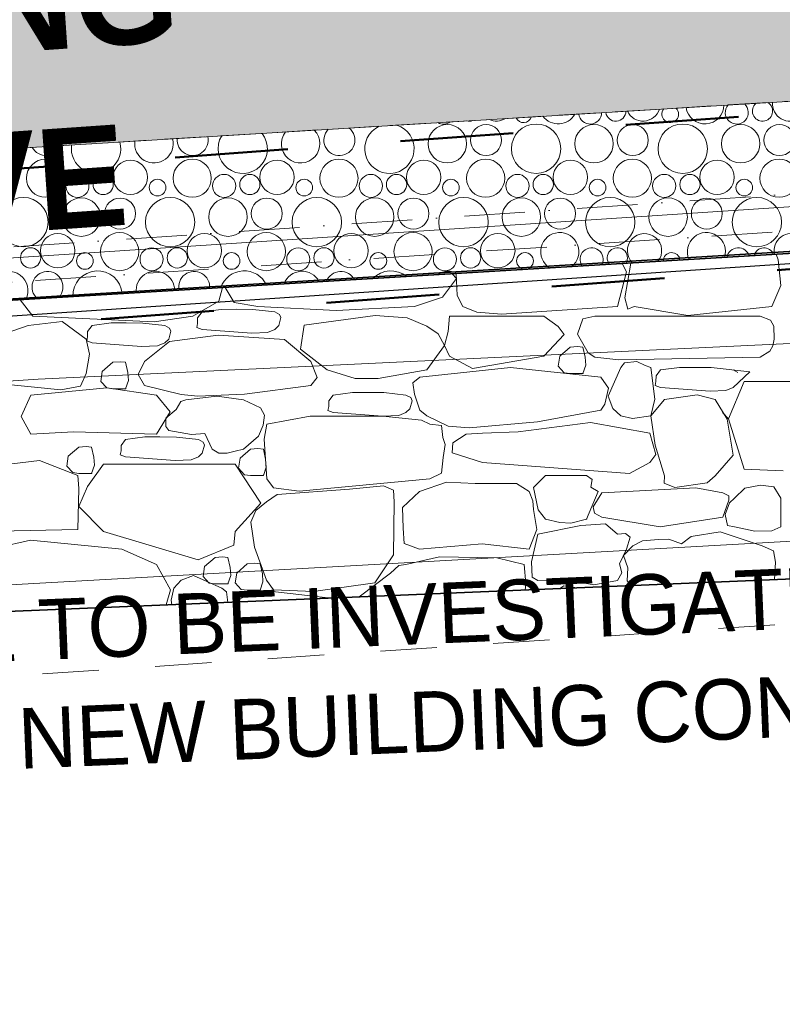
# Model space of a CAD drawing. Header units: millimetres. Extents: x -738537 to 1850049, y -250217 to 604013.
# Tile 21 of 204: x -624786 to -622895, y 79352 to 81793. Entities that reach past the tile are written whole.
import ezdxf

# ---------------------------------------------------------------- set-up
doc = ezdxf.new("R2010")
doc.units = ezdxf.units.MM
doc.header["$MEASUREMENT"] = 0
doc.set_wipeout_variables(frame=1)
for name, pattern in [('Dashed', [280, 140, -140]), ('Dot & Dashed', [280, 150, -60, 0, -70]), ('Hidden Line', [140, 100, -40]), ('Wipeout_Contour', [1000, 0, -1000])]:
    doc.linetypes.add(name, pattern=pattern)
for name, color, linetype, lineweight in [('0_Pen_No__161', 1, 'Continuous', 5), ('0_Pen_No__170', 9, 'Continuous', 0), ('A_BEAMS_Pen_No__69', 255, 'Continuous', 20), ('A_BEAMS_Pen_No__90', 255, 'Continuous', 20), ('A_SURVEY_Pen_No__6', 7, 'Continuous', 5), ('A_WALL LOAD_Pen_No__1', 214, 'Continuous', 35), ('A_WALL LOAD_Pen_No__3', 30, 'Continuous', 15), ('BUILDING_Pen_No__2', 1, 'Continuous', 25), ('C-GRID _Pen_No__5', 4, 'Continuous', 5), ('C_TEXT GA_Pen_No__161', 1, 'Continuous', 5), ('MARKETING_Pen_No__1', 214, 'Continuous', 35)]:
    doc.layers.add(name, color=color, linetype=linetype, lineweight=lineweight)
for name, color, linetype, lineweight, true_color in [('0_Pen_No__171', 7, 'Continuous', 0, 0xdadada), ('0_Pen_No__28', 7, 'Continuous', 50, 0xff9390), ('MARKETING_Pen_No__7', 7, 'Continuous', 5, 0x9f07ff), ('ROAD_Pen_No__7', 7, 'Continuous', 5, 0x9f07ff)]:
    doc.layers.add(name, color=color, linetype=linetype, lineweight=lineweight, true_color=true_color)
doc.layers.add('A_BEAMS', color=7, linetype='Continuous')
doc.layers.add('MARKETING', color=7, linetype='Continuous')
doc.styles.add('GENERATED_STYLE_1', font='GOTHIC.TTF')
doc.styles.add('GENERATED_STYLE_3', font='GOTHICB.TTF')

# ---------------------------------------------------------------- blocks, each defined once
blk = doc.blocks.new('*X3')
at = {"layer": '0_Pen_No__170', "color": 9, "linetype": 'Continuous', "lineweight": 0}
for centre, radius in [((-623725.7, 81485.5), 47.7), ((-623629.6, 81494.4), 38.4), ((-623505.5, 81473.1), 61.2), ((-623362, 81485.5), 47.7), ((-623265.9, 81494.4), 38.4), ((-623141.8, 81473.1), 61.2), ((-622998.2, 81485.5), 47.7), ((-622902.2, 81494.4), 38.4), ((-624721.8, 81400), 47.3), ((-624358.1, 81400), 47.3), ((-623994.4, 81400), 47.3), ((-623630.6, 81400), 47.3), ((-623266.9, 81400), 47.3), ((-622903.2, 81400), 47.3), ((-624511.5, 81402.2), 42.6), ((-624147.8, 81402.2), 42.6), ((-623784.1, 81402.2), 42.6), ((-623420.4, 81402.2), 42.6), ((-623056.7, 81402.2), 42.6), ((-624642.7, 81380.9), 28.6), ((-624578.9, 81384.4), 25.1), ((-624279, 81380.9), 28.6), ((-624215.2, 81384.4), 25.1), ((-623915.3, 81380.9), 28.6), ((-623851.5, 81384.4), 25.1), ((-623551.6, 81380.9), 28.6), ((-623487.8, 81384.4), 25.1), ((-623187.9, 81380.9), 28.6), ((-623124.1, 81384.4), 25.1), ((-624444.2, 81376.7), 20.7), ((-624080.5, 81376.7), 20.7), ((-623716.7, 81376.7), 20.7), ((-623353, 81376.7), 20.7), ((-622989.3, 81376.7), 20.7), ((-624776.6, 81291.1), 61.2), ((-624633.1, 81303.6), 47.7), ((-624537, 81312.4), 38.4), ((-624412.9, 81291.1), 61.2), ((-624269.4, 81303.6), 47.7), ((-624173.3, 81312.4), 38.4), ((-624049.2, 81291.1), 61.2), ((-623905.7, 81303.6), 47.7), ((-623809.6, 81312.4), 38.4), ((-623685.5, 81291.1), 61.2), ((-623542, 81303.6), 47.7), ((-623445.9, 81312.4), 38.4), ((-623321.8, 81291.1), 61.2), ((-623178.2, 81303.6), 47.7), ((-623082.2, 81312.4), 38.4), ((-622958.1, 81291.1), 61.2), ((-624691.5, 81220.2), 42.6), ((-624538.1, 81218), 47.3), ((-624327.8, 81220.2), 42.6), ((-624174.4, 81218), 47.3), ((-623964.1, 81220.2), 42.6), ((-623810.6, 81218), 47.3), ((-623600.4, 81220.2), 42.6), ((-624758.9, 81202.4), 25.1), ((-624459, 81198.9), 28.6), ((-624395.2, 81202.4), 25.1), ((-624095.3, 81198.9), 28.6), ((-624031.5, 81202.4), 25.1), ((-623731.6, 81198.9), 28.6), ((-623667.8, 81202.4), 25.1), ((-624624.2, 81194.8), 20.7), ((-624260.5, 81194.8), 20.7), ((-623896.7, 81194.8), 20.7), ((-623533, 81194.8), 20.7)]:
    blk.add_circle(centre, radius, dxfattribs=at)
for centre, radius, start, end in [((-622876.7, 81584.2), 42.6, 174.3935, 12.5773), ((-623240.4, 81584.2), 42.6, 204.6849, 342.2859), ((-623173, 81558.7), 20.7, 140.5554, 46.4154), ((-623086.9, 81582), 47.3, 188.2057, 358.7651), ((-623007.9, 81562.9), 28.6, 139.1362, 47.8345), ((-622944.1, 81566.4), 25.1, 129.3296, 57.6412), ((-623604.1, 81584.2), 42.6, 245.279, 301.6918), ((-623536.7, 81558.7), 20.7, 206.3339, 340.6369), ((-623450.6, 81582), 47.3, 216.8298, 330.1409), ((-623371.6, 81562.9), 28.6, 187.7524, 359.2184), ((-623307.8, 81566.4), 25.1, 187.5705, 359.4003), ((-623993.3, 81494.4), 38.4, 135.5498, 51.421), ((-623869.2, 81473.1), 61.2, 114.1982, 72.7725), ((-623735.3, 81562.9), 28.6, 241.4627, 305.5081), ((-623671.5, 81566.4), 25.1, 255.8658, 291.105), ((-624453.1, 81485.5), 47.7, 172.2107, 14.7601), ((-624357, 81494.4), 38.4, 173.9353, 13.0355), ((-624232.9, 81473.1), 61.2, 148.4456, 38.5252), ((-624089.4, 81485.5), 47.7, 142.2615, 44.7093), ((-624816.8, 81485.5), 47.7, 199.0293, 347.9415), ((-624720.7, 81494.4), 38.4, 207.7263, 339.2445), ((-624596.6, 81473.1), 61.2, 171.1916, 15.7792), ((-623446.9, 81218), 47.3, 308.3057, 238.5755), ((-623236.7, 81220.2), 42.6, 321.6367, 225.2445), ((-623083.2, 81218), 47.3, 342.3944, 204.4868), ((-622873, 81220.2), 42.6, 354.6039, 192.2773), ((-623367.9, 81198.9), 28.6, 331.7921, 215.089), ((-623304.1, 81202.4), 25.1, 327.5207, 219.3605), ((-623004.2, 81198.9), 28.6, 17.2562, 169.625), ((-622940.4, 81202.4), 25.1, 19.9322, 166.9489), ((-623169.3, 81194.8), 20.7, 6.3641, 180.5171), ((-624813.1, 81121.6), 47.7, 332.5028, 214.3783), ((-624717, 81130.4), 38.4, 317.4956, 229.3856), ((-624592.9, 81109.1), 61.2, 4.4896, 182.3916), ((-624449.4, 81121.6), 47.7, 0.1978, 186.6833), ((-624353.3, 81130.4), 38.4, 354.8374, 192.0438), ((-624229.2, 81109.1), 61.2, 25.4581, 161.4231), ((-624085.7, 81121.6), 47.7, 27.0796, 159.8015), ((-623989.6, 81130.4), 38.4, 28.2432, 158.638), ((-623865.5, 81109.1), 61.2, 50.4506, 136.4306), ((-623722, 81121.6), 47.7, 62.5907, 124.2905), ((-623625.9, 81130.4), 38.4, 84.7715, 102.1097)]:
    blk.add_arc(centre, radius, start, end, dxfattribs=at)
blk = doc.blocks.new('Fill_2', base_point=(0, 0))
at = {"color": 254, "linetype": 'Wipeout_Contour', "lineweight": 0, "ltscale": 14005644.7295551}
blk.add_wipeout([(-629509.8, 81186.9), (-636562.3, 79781.8), (-636489.6, 79417.3), (-629462, 80817.5), (-620502.8, 81356.1), (-620540.5, 82043.7), (-601136.6, 81925.1), (-601127.3, 81469.6), (-590151.9, 81021), (-590021.9, 81719.9), (-589769.8, 81683.3), (-588537.1, 88325.9), (-581323.3, 84127), (-581890.9, 80218.2), (-581481.7, 80187.1), (-580849.5, 84486.2), (-589699.4, 89557.9), (-590288.4, 81899.2), (-594388.9, 82642), (-600414.3, 82313.5), (-600427.4, 82955.9), (-621103.7, 82547.9), (-621076.1, 81700.6)], dxfattribs=at)
at = {"layer": '0_Pen_No__170', "color": 255, "linetype": 'Continuous', "lineweight": 0, "flags": 128}
blk.add_lwpolyline([(-629509.8, 81186.9), (-636562.3, 79781.8), (-636489.6, 79417.3), (-629462, 80817.5), (-620502.8, 81356.1), (-620540.5, 82043.7), (-601136.6, 81925.1), (-601127.3, 81469.6), (-590151.9, 81021), (-590021.9, 81719.9), (-589769.8, 81683.3), (-588537.1, 88325.9), (-581323.3, 84127), (-581890.9, 80218.2), (-581481.7, 80187.1), (-580849.5, 84486.2), (-589699.4, 89557.9), (-590288.4, 81899.2), (-594388.9, 82642), (-600414.3, 82313.5), (-600427.4, 82955.9), (-621103.7, 82547.9), (-621076.1, 81700.6)], close=True, dxfattribs=at)
at = {"layer": '0_Pen_No__170', "color": 9, "linetype": 'Continuous', "lineweight": 0}
blk.add_blockref('*X3', (0, 0), dxfattribs=at)
blk = doc.blocks.new('IPE Beam 20[2]', base_point=(-619855.8, 81466.6))
at = {"layer": 'A_BEAMS_Pen_No__69', "color": 255, "linetype": 'Dot & Dashed', "lineweight": 20}
blk.add_line((-619845.4, 81467.3), (-633052.7, 80602.7), dxfattribs=at)
at = {"layer": 'A_BEAMS_Pen_No__90', "color": 255, "linetype": 'Continuous', "lineweight": 20}
for p, q in [((-619859.9, 81526.5), (-633046.1, 80663.3)), ((-619852, 81406.7), (-633038.3, 80543.5))]:
    blk.add_line(p, q, dxfattribs=at)
blk = doc.blocks.new('*X280')
at = {"layer": 'MARKETING_Pen_No__7', "color": 190, "linetype": 'Continuous', "lineweight": 5, "true_color": 0x9f07ff}
for p, q in [((-622905.2, 81197.6), (-622910.5, 81211.4)), ((-623281.3, 81167.8), (-623291.9, 81188.4)), ((-623270.4, 81189.7), (-623285.1, 81103.2)), ((-622899.1, 81134.2), (-622905.2, 81197.6)), ((-623703.2, 81151.4), (-623713.9, 81163.1)), ((-623703.4, 81163.7), (-623701.3, 81109.3)), ((-623303.7, 81082.1), (-623281.3, 81167.8)), ((-624276.6, 81129.2), (-624254.4, 81092.1)), ((-623737.6, 81105.1), (-623703.2, 81151.4)), ((-622921, 81082.1), (-622899.1, 81134.2)), ((-624291.8, 81094.8), (-624283.2, 81128.8)), ((-623806.9, 81082.1), (-623737.6, 81105.1)), ((-623701.3, 81109.3), (-623686.8, 81082.1)), ((-624784.7, 81098.7), (-624753.1, 81057.7)), ((-624356.4, 81057.7), (-624291.8, 81094.8)), ((-624254.4, 81092.1), (-624195.5, 81082.1)), ((-624195.5, 81082.1), (-624001.4, 81072.3)), ((-624001.4, 81072.3), (-623806.9, 81082.1)), ((-623686.8, 81082.1), (-623652.4, 81068.1)), ((-623591.3, 81062.7), (-623303.7, 81082.1)), ((-623285.1, 81103.2), (-623277.9, 81075.7)), ((-623277.9, 81075.7), (-623262.1, 81082.1)), ((-623262.1, 81082.1), (-623129.6, 81059.7)), ((-623129.6, 81059.7), (-622921, 81082.1)), ((-624753.1, 81057.7), (-624452.7, 81043.6)), ((-624452.7, 81043.6), (-624356.4, 81057.7)), ((-624333.6, 81068.5), (-624344.7, 81053.9)), ((-624286.3, 81074.7), (-624333.6, 81068.5)), ((-624248.8, 81074.9), (-624286.3, 81074.7)), ((-624208, 81074.6), (-624248.8, 81074.9)), ((-624153.4, 81068.5), (-624208, 81074.6)), ((-624141.6, 81062), (-624153.4, 81068.5)), ((-624138.2, 81054.3), (-624141.6, 81062)), ((-623904.3, 81060), (-624080.2, 81035.7)), ((-623825.5, 81053.5), (-623904.3, 81060)), ((-623720.2, 81057.7), (-623723.9, 81020.3)), ((-623486.6, 81057.7), (-623720.2, 81057.7)), ((-623652.4, 81068.1), (-623591.3, 81062.7)), ((-623450.6, 81032.5), (-623486.6, 81057.7)), ((-623359.8, 81057.7), (-623389.7, 81051)), ((-622949.9, 81057.7), (-623359.8, 81057.7)), ((-622924, 81048), (-622949.9, 81057.7)), ((-624765, 81034.5), (-624819.1, 81015.6)), ((-624681, 81045), (-624765, 81034.5)), ((-624621, 81001.2), (-624681, 81045)), ((-624606.5, 81034.8), (-624617.6, 81020.3)), ((-624559.2, 81041.1), (-624606.5, 81034.8)), ((-624521.7, 81041.3), (-624559.2, 81041.1)), ((-624480.8, 81040.9), (-624521.7, 81041.3)), ((-624426.2, 81034.8), (-624480.8, 81040.9)), ((-624414.5, 81028.4), (-624426.2, 81034.8)), ((-624345.1, 81040), (-624346.9, 81030.1)), ((-624344.7, 81053.9), (-624345.1, 81040)), ((-624153.4, 81025.2), (-624143.5, 81034.4)), ((-624143.5, 81034.4), (-624138.2, 81054.3)), ((-624080.2, 81035.7), (-624090, 80976)), ((-623776.8, 81033), (-623825.5, 81053.5)), ((-623748, 81013.8), (-623776.8, 81033)), ((-623435.7, 81012.3), (-623450.6, 81032.5)), ((-623389.7, 81051), (-623402.5, 81013.1)), ((-622916.4, 81033), (-622924, 81048)), ((-622915.2, 81001.2), (-622916.4, 81033)), ((-624617.6, 81020.3), (-624618, 81006.4)), ((-624416.4, 81000.8), (-624411.1, 81020.7)), ((-624293.7, 81011.1), (-624414.9, 80995.1)), ((-624411.1, 81020.7), (-624414.5, 81028.4)), ((-624346.9, 81030.1), (-624333.6, 81025.2)), ((-624333.6, 81025.2), (-624210.7, 81016.2)), ((-624129.4, 80999.7), (-624293.7, 81011.1)), ((-624210.7, 81016.2), (-624171.3, 81017.8)), ((-624171.3, 81017.8), (-624153.4, 81025.2)), ((-623732.3, 80985.5), (-623748, 81013.8)), ((-623723.9, 81020.3), (-623732.3, 80985.5)), ((-623486.6, 80958.6), (-623435.7, 81012.3)), ((-623402.5, 81013.1), (-623376, 80967.2)), ((-624612.7, 80964.1), (-624621, 81001.2)), ((-624618, 81006.4), (-624619.8, 80996.5)), ((-624619.8, 80996.5), (-624606.5, 80991.6)), ((-624606.5, 80991.6), (-624483.6, 80982.6)), ((-624483.6, 80982.6), (-624444.2, 80984.1)), ((-624414.9, 80995.1), (-624476.8, 80945.6)), ((-624444.2, 80984.1), (-624426.2, 80991.6)), ((-624426.2, 80991.6), (-624416.4, 81000.8)), ((-624064.4, 80945.6), (-624129.4, 80999.7)), ((-623776.8, 80924.5), (-623732.3, 80985.5)), ((-623732.3, 80985.5), (-623720.2, 80958.6)), ((-623402.6, 80982.8), (-623421, 80981.2)), ((-623389.3, 80981.2), (-623402.6, 80982.8)), ((-622926.2, 80970.9), (-622918.6, 80984.7)), ((-622918.6, 80984.7), (-622915.2, 81001.2)), ((-624621, 80915.8), (-624612.7, 80964.1)), ((-624090, 80976), (-624023.8, 80924.5)), ((-623720.2, 80958.6), (-623663.5, 80928.2)), ((-623663.5, 80928.2), (-623486.6, 80958.6)), ((-623447, 80958.6), (-623450.7, 80934)), ((-623421, 80981.2), (-623447, 80958.6)), ((-623383.5, 80956.1), (-623389.3, 80981.2)), ((-623376, 80967.2), (-623359.8, 80956.7)), ((-622949.9, 80956.7), (-622926.2, 80970.9)), ((-624555.1, 80943.5), (-624581.2, 80920.9)), ((-624536.7, 80945.1), (-624555.1, 80943.5)), ((-624523.4, 80943.5), (-624536.7, 80945.1)), ((-624517.7, 80918.4), (-624523.4, 80943.5)), ((-624476.8, 80945.6), (-624492.1, 80912.9)), ((-624048.4, 80906), (-624064.4, 80945.6)), ((-623450.7, 80934), (-623436, 80917.8)), ((-623389.3, 80915.8), (-623382.3, 80936.5)), ((-623382.3, 80936.5), (-623383.5, 80956.1)), ((-623359.8, 80956.7), (-623300.7, 80949.5)), ((-623300.7, 80949.5), (-622949.9, 80956.7)), ((-623286.2, 80942), (-623295.7, 80930.3)), ((-623256, 80945.6), (-623286.2, 80942)), ((-623234.8, 80935.5), (-623256, 80945.6)), ((-623221.1, 80930.3), (-623234.8, 80935.5)), ((-624635.3, 80884.1), (-624621, 80915.8)), ((-624581.2, 80920.9), (-624584.8, 80896.3)), ((-624516.4, 80898.8), (-624517.7, 80918.4)), ((-624492.1, 80912.9), (-624476.8, 80885.7)), ((-624023.8, 80924.5), (-623954.3, 80903)), ((-623897, 80903.7), (-623776.8, 80924.5)), ((-623569.1, 80930.9), (-623793.4, 80906.6)), ((-623345.2, 80906.6), (-623569.1, 80930.9)), ((-623436, 80917.8), (-623421, 80915.8)), ((-623421, 80915.8), (-623389.3, 80915.8)), ((-623295.7, 80930.3), (-623327.2, 80859.7)), ((-623210.9, 80852.4), (-623221.1, 80930.3)), ((-623208.2, 80909.9), (-623208.6, 80896)), ((-623197.1, 80924.5), (-623208.2, 80909.9)), ((-623149.8, 80930.7), (-623197.1, 80924.5)), ((-623112.3, 80930.9), (-623149.8, 80930.7)), ((-623071.4, 80930.6), (-623112.3, 80930.9)), ((-622975.6, 80919.8), (-623071.4, 80930.6)), ((-623005.1, 80918), (-623016.8, 80924.5)), ((-623016.8, 80881.2), (-622975.6, 80919.8)), ((-624905.9, 80897.7), (-624683.9, 80875.2)), ((-624584.8, 80896.3), (-624570.1, 80880.1)), ((-624523.4, 80878.1), (-624516.4, 80898.8)), ((-624476.8, 80885.7), (-624385.8, 80863.6)), ((-624228.8, 80864.4), (-624064.4, 80885.7)), ((-624064.4, 80885.7), (-624048.4, 80906)), ((-623954.3, 80903), (-623897, 80903.7)), ((-623793.4, 80906.6), (-623811, 80892.9)), ((-623811, 80892.9), (-623806.9, 80864.9)), ((-623325.9, 80879.7), (-623345.2, 80906.6)), ((-623208.6, 80896), (-623210.4, 80886.1)), ((-623210.4, 80886.1), (-623197.1, 80881.2)), ((-622989.5, 80896), (-623028.6, 80803)), ((-622857.7, 80896), (-622989.5, 80896)), ((-624758.3, 80862.4), (-624781.9, 80809.5)), ((-624570.1, 80880.1), (-624758.3, 80862.4)), ((-624683.9, 80875.2), (-624635.3, 80884.1)), ((-624570.1, 80880.1), (-624555.1, 80878.1)), ((-624446.4, 80862.4), (-624570.1, 80880.1)), ((-624555.1, 80878.1), (-624523.4, 80878.1)), ((-624412.9, 80820.7), (-624446.4, 80862.4)), ((-624385.8, 80863.6), (-624344.6, 80859.3)), ((-624344.6, 80859.3), (-624228.8, 80864.4)), ((-624008.3, 80862.4), (-624019.4, 80847.9)), ((-623961, 80868.6), (-624008.3, 80862.4)), ((-623923.5, 80868.8), (-623961, 80868.6)), ((-623882.7, 80868.5), (-623923.5, 80868.8)), ((-623828.1, 80862.4), (-623882.7, 80868.5)), ((-623816.3, 80855.9), (-623828.1, 80862.4)), ((-623806.9, 80864.9), (-623793.4, 80824.7)), ((-623335.2, 80839.7), (-623325.9, 80879.7)), ((-623197.1, 80881.2), (-623074.2, 80872.2)), ((-623106, 80863), (-623187.5, 80851.1)), ((-623061.4, 80851.1), (-623106, 80863)), ((-623074.2, 80872.2), (-623034.7, 80873.8)), ((-623034.7, 80873.8), (-623016.8, 80881.2)), ((-624386.3, 80846.2), (-624398.1, 80826.2)), ((-624374.3, 80850.5), (-624386.3, 80846.2)), ((-624296.8, 80859.8), (-624374.3, 80850.5)), ((-624231.1, 80850.5), (-624296.8, 80859.8)), ((-624188.5, 80830.9), (-624231.1, 80850.5)), ((-624019.4, 80847.9), (-624019.8, 80833.9)), ((-623818.2, 80828.4), (-623812.9, 80848.3)), ((-623812.9, 80848.3), (-623816.3, 80855.9)), ((-623345.2, 80824.7), (-623335.2, 80839.7)), ((-623327.2, 80859.7), (-623315.5, 80829.1)), ((-623221.1, 80810.8), (-623210.9, 80852.4)), ((-623187.5, 80851.1), (-623221.1, 80810.8)), ((-623032.1, 80802.9), (-623061.4, 80851.1)), ((-624446.4, 80765.5), (-624412.9, 80820.7)), ((-624398.1, 80826.2), (-624423.5, 80804.9)), ((-624179.2, 80812.6), (-624188.5, 80830.9)), ((-624182.2, 80787.5), (-624179.2, 80812.6)), ((-624019.8, 80833.9), (-624021.6, 80824.1)), ((-624021.6, 80824.1), (-624008.3, 80819.2)), ((-624008.3, 80819.2), (-623885.4, 80810.2)), ((-623885.4, 80810.2), (-623846, 80811.7)), ((-623846, 80811.7), (-623828.1, 80819.2)), ((-623828.1, 80819.2), (-623818.2, 80828.4)), ((-623793.4, 80824.7), (-623776.8, 80810.9)), ((-623502.1, 80795.6), (-623345.2, 80824.7)), ((-623315.5, 80829.1), (-623295.7, 80810.8)), ((-623043.4, 80819.3), (-623028.6, 80803)), ((-624781.9, 80809.5), (-624758.3, 80765.5)), ((-624423.5, 80804.9), (-624423.6, 80784.2)), ((-624193.8, 80760.6), (-624182.2, 80787.5)), ((-624173, 80790.4), (-624179.9, 80752.8)), ((-624065.7, 80810.4), (-624173, 80790.4)), ((-623885.4, 80810.2), (-624065.7, 80810.4)), ((-623789.5, 80800.3), (-623885.4, 80810.2)), ((-623769, 80790.4), (-623789.5, 80800.3)), ((-623776.8, 80810.9), (-623723.3, 80785.5)), ((-623739.7, 80786.8), (-623769, 80790.4)), ((-623671.6, 80781.3), (-623502.1, 80795.6)), ((-623370.3, 80794.3), (-623550.2, 80771.2)), ((-623223.1, 80767.9), (-623370.3, 80794.3)), ((-623295.7, 80810.8), (-623266.4, 80804.4)), ((-623266.4, 80804.4), (-623221.1, 80810.8)), ((-623221.1, 80810.8), (-623210, 80738.3)), ((-623016.8, 80712.9), (-623032.1, 80802.9)), ((-623028.6, 80803), (-622989.5, 80678.8)), ((-624758.3, 80765.5), (-624652.5, 80771.2)), ((-624652.5, 80771.2), (-624446.4, 80765.5)), ((-624423.6, 80784.2), (-624416.4, 80774.3)), ((-624416.4, 80774.3), (-624360.1, 80764.8)), ((-624360.1, 80764.8), (-624326.9, 80766.8)), ((-624326.9, 80766.8), (-624308.4, 80728.3)), ((-623736.8, 80757.2), (-623739.7, 80786.8)), ((-623723.3, 80785.5), (-623671.6, 80781.3)), ((-623678.7, 80765.5), (-623711.9, 80744.2)), ((-623638.3, 80767.9), (-623678.7, 80765.5)), ((-623550.2, 80771.2), (-623638.3, 80767.9)), ((-623208.6, 80714.6), (-623223.1, 80767.9)), ((-624523.2, 80752.2), (-624534.3, 80737.6)), ((-624475.9, 80758.4), (-624523.2, 80752.2)), ((-624438.4, 80758.6), (-624475.9, 80758.4)), ((-624397.5, 80758.3), (-624438.4, 80758.6)), ((-624342.9, 80752.2), (-624397.5, 80758.3)), ((-624331.2, 80745.7), (-624342.9, 80752.2)), ((-624327.7, 80738), (-624331.2, 80745.7)), ((-624231.1, 80728.3), (-624193.8, 80760.6)), ((-624179.9, 80752.8), (-624173, 80654.4)), ((-623730.8, 80740), (-623736.8, 80757.2)), ((-623735.6, 80707.4), (-623730.8, 80740)), ((-623711.9, 80744.2), (-623713.9, 80718.9)), ((-624639.4, 80733.5), (-624665.5, 80710.9)), ((-624621, 80735.1), (-624639.4, 80733.5)), ((-624607.8, 80733.5), (-624621, 80735.1)), ((-624602, 80708.4), (-624607.8, 80733.5)), ((-624534.7, 80723.7), (-624536.5, 80713.9)), ((-624534.3, 80737.6), (-624534.7, 80723.7)), ((-624342.9, 80708.9), (-624333.1, 80718.2)), ((-624333.1, 80718.2), (-624327.7, 80738)), ((-624308.4, 80728.3), (-624292, 80718.6)), ((-624292, 80718.6), (-624271.1, 80718.6)), ((-624271.1, 80718.6), (-624251.8, 80723.3)), ((-624251.8, 80723.3), (-624231.1, 80728.3)), ((-624213.5, 80728.3), (-624239.5, 80705.6)), ((-624195.1, 80729.9), (-624213.5, 80728.3)), ((-624181.8, 80728.3), (-624195.1, 80729.9)), ((-624176.1, 80703.2), (-624181.8, 80728.3)), ((-623713.9, 80718.9), (-623638.3, 80695.3)), ((-623223.1, 80695.3), (-623208.6, 80714.6)), ((-623210, 80738.3), (-623187.5, 80662.3)), ((-624737.2, 80700), (-625035.7, 80663)), ((-624641.6, 80663), (-624737.2, 80700)), ((-624665.5, 80710.9), (-624669.2, 80686.4)), ((-624578.3, 80690.7), (-624617.4, 80635.5)), ((-624600.8, 80688.8), (-624602, 80708.4)), ((-624251.5, 80690.7), (-624578.3, 80690.7)), ((-624536.5, 80713.9), (-624523.2, 80708.9)), ((-624523.2, 80708.9), (-624400.2, 80699.9)), ((-624400.2, 80699.9), (-624360.8, 80701.5)), ((-624360.8, 80701.5), (-624342.9, 80708.9)), ((-624187.9, 80594.3), (-624251.5, 80690.7)), ((-624239.5, 80705.6), (-624243.2, 80681.1)), ((-624174.8, 80683.6), (-624176.1, 80703.2)), ((-623739.9, 80668.9), (-623735.6, 80707.4)), ((-623638.3, 80695.3), (-623274.2, 80668.2)), ((-623274.2, 80668.2), (-623223.1, 80695.3)), ((-623061.4, 80662.3), (-623016.8, 80712.9)), ((-624669.2, 80686.4), (-624654.4, 80670.1)), ((-624654.4, 80670.1), (-624639.4, 80668.2)), ((-624639.4, 80668.2), (-624607.8, 80668.2)), ((-624607.8, 80668.2), (-624600.8, 80688.8)), ((-624243.2, 80681.1), (-624228.5, 80664.9)), ((-624181.8, 80662.9), (-624174.8, 80683.6)), ((-623769, 80654.4), (-623739.9, 80668.9)), ((-622989.5, 80678.8), (-622893.2, 80674.1)), ((-624639.3, 80630.8), (-624641.6, 80663)), ((-624228.5, 80664.9), (-624213.5, 80662.9)), ((-624213.5, 80662.9), (-624181.8, 80662.9)), ((-624173, 80654.4), (-624156.8, 80632.3)), ((-624093, 80623.7), (-623769, 80654.4)), ((-623728, 80646.3), (-623794.8, 80623.4)), ((-623656.6, 80643.2), (-623728, 80646.3)), ((-623553.8, 80643.2), (-623656.6, 80643.2)), ((-623522.8, 80623.4), (-623553.8, 80643.2)), ((-623482.5, 80663), (-623511.8, 80633)), ((-623380.2, 80663), (-623482.5, 80663)), ((-623366.3, 80653.3), (-623380.2, 80663)), ((-623369.5, 80634.1), (-623366.3, 80653.3)), ((-623187.5, 80662.3), (-623188.1, 80643.5)), ((-623188.1, 80643.5), (-623161.7, 80633.3)), ((-623161.7, 80633.3), (-623081.2, 80644.4)), ((-623081.2, 80644.4), (-623061.4, 80662.3)), ((-624641.6, 80529), (-624639.3, 80630.8)), ((-624617.4, 80635.5), (-624639.3, 80585.7)), ((-624156.8, 80632.3), (-624093, 80623.7)), ((-623967.8, 80629.2), (-624147.7, 80615.7)), ((-623883.7, 80637.5), (-623967.8, 80629.2)), ((-623859.1, 80626.6), (-623883.7, 80637.5)), ((-623857.5, 80597.6), (-623859.1, 80626.6)), ((-623794.8, 80623.4), (-623836.5, 80583.2)), ((-623513.3, 80599.9), (-623522.8, 80623.4)), ((-623511.8, 80633), (-623500, 80577.5)), ((-623380.2, 80554.7), (-623351.4, 80623.5)), ((-623351.4, 80623.5), (-623369.5, 80634.1)), ((-623342.6, 80620.1), (-623363.8, 80585.5)), ((-623109.6, 80632.7), (-623342.6, 80620.1)), ((-623042.3, 80620.1), (-623109.6, 80632.7)), ((-623027.7, 80612.7), (-623042.3, 80620.1)), ((-622987.9, 80631.5), (-623013.9, 80606.9)), ((-622949.3, 80638.8), (-622987.9, 80631.5)), ((-622916.1, 80634.4), (-622949.3, 80638.8)), ((-622899, 80606.9), (-622916.1, 80634.4)), ((-624251.5, 80523.7), (-624187.9, 80594.3)), ((-624173.6, 80597.6), (-624200.3, 80576)), ((-624147.7, 80615.7), (-624173.6, 80597.6)), ((-623859.3, 80466.4), (-623857.5, 80597.6)), ((-623511.8, 80578.3), (-623513.3, 80599.9)), ((-623042.3, 80559.3), (-623027.7, 80601.8)), ((-623026, 80595.3), (-623037.1, 80566)), ((-623027.7, 80601.8), (-623027.7, 80612.7)), ((-623013.9, 80606.9), (-623026, 80595.3)), ((-622899, 80535.6), (-622899, 80606.9)), ((-624639.3, 80585.7), (-624578.3, 80523.7)), ((-624200.3, 80576), (-624212.8, 80547)), ((-623836.5, 80583.2), (-623835.5, 80532.5)), ((-623503.7, 80528.7), (-623511.8, 80578.3)), ((-623500, 80577.5), (-623482.5, 80554.7)), ((-623363.8, 80585.5), (-623360.3, 80569.7)), ((-623360.3, 80569.7), (-623342.6, 80559.3)), ((-624212.8, 80547), (-624203.9, 80485.5)), ((-623482.5, 80554.7), (-623446.8, 80546)), ((-623446.8, 80546), (-623419, 80544.3)), ((-623419, 80544.3), (-623380.2, 80554.7)), ((-623342.6, 80559.3), (-623198.2, 80535.5)), ((-623198.2, 80535.5), (-623042.3, 80559.3)), ((-623037.1, 80566), (-623030.7, 80539.2)), ((-624944.5, 80522.1), (-624641.6, 80529)), ((-624578.3, 80523.7), (-624343.6, 80453.7)), ((-624255.2, 80490), (-624251.5, 80523.7)), ((-623835.5, 80532.5), (-623832.3, 80494.2)), ((-623522.8, 80480.1), (-623503.7, 80528.7)), ((-623394.9, 80539.2), (-623501, 80517.1)), ((-623333.6, 80542.8), (-623394.9, 80539.2)), ((-623303.7, 80517.1), (-623333.6, 80542.8)), ((-623284.2, 80519.1), (-623303.7, 80517.1)), ((-623271.9, 80510.2), (-623284.2, 80519.1)), ((-623049, 80523.1), (-623121.3, 80511.6)), ((-622945.2, 80488.7), (-623049, 80523.1)), ((-623030.7, 80539.2), (-623013.9, 80535.6)), ((-623013.9, 80535.6), (-622963, 80524.8)), ((-622963, 80524.8), (-622921, 80525.9)), ((-622921, 80525.9), (-622899, 80535.6)), ((-624758.8, 80502.4), (-624856.8, 80480.1)), ((-624532.7, 80480.1), (-624758.8, 80502.4)), ((-623501, 80517.1), (-623516.9, 80448.6)), ((-623281, 80480.4), (-623271.9, 80510.2)), ((-623241.5, 80500.9), (-623266, 80488.7)), ((-623202.2, 80503.9), (-623241.5, 80500.9)), ((-623176.6, 80504.8), (-623202.2, 80503.9)), ((-623145.3, 80493.6), (-623176.6, 80504.8)), ((-623121.3, 80511.6), (-623145.3, 80493.6)), ((-624446.4, 80441.8), (-624532.7, 80480.1)), ((-624343.6, 80453.7), (-624255.2, 80490)), ((-624203.9, 80485.5), (-624173.6, 80403.6)), ((-623832.3, 80494.2), (-623794.8, 80480.1)), ((-623794.8, 80480.1), (-623639.2, 80493.4)), ((-623639.2, 80493.4), (-623522.8, 80480.1)), ((-623299.1, 80443.8), (-623281, 80480.4)), ((-623266, 80488.7), (-623288.5, 80464.2)), ((-622917.2, 80476.1), (-622945.2, 80488.7)), ((-622912, 80448.1), (-622917.2, 80476.1)), ((-624301.5, 80459.6), (-624327.5, 80437)), ((-624283, 80461.2), (-624301.5, 80459.6)), ((-624269.8, 80459.6), (-624283, 80461.2)), ((-624264, 80434.5), (-624269.8, 80459.6)), ((-623905.1, 80396.8), (-623859.3, 80466.4)), ((-623745.1, 80461.2), (-623828.9, 80441.9)), ((-623603.1, 80458.7), (-623745.1, 80461.2)), ((-623535.3, 80441.9), (-623603.1, 80458.7)), ((-623516.9, 80448.6), (-623515.2, 80410.6)), ((-623288.5, 80464.2), (-623277.9, 80434)), ((-622914.3, 80404.6), (-622912, 80448.1)), ((-624411.8, 80379), (-624446.4, 80441.8)), ((-624327.5, 80437), (-624331.2, 80412.5)), ((-624262.8, 80414.9), (-624264, 80434.5)), ((-624247.6, 80421.1), (-624251.3, 80396.6)), ((-624221.6, 80443.8), (-624247.6, 80421.1)), ((-624203.2, 80445.4), (-624221.6, 80443.8)), ((-624189.9, 80443.8), (-624203.2, 80445.4)), ((-624184.1, 80418.7), (-624189.9, 80443.8)), ((-623846.1, 80440.1), (-623866.2, 80420.3)), ((-623828.9, 80441.9), (-623846.1, 80440.1)), ((-623530.7, 80394), (-623535.3, 80441.9)), ((-623303.7, 80402.3), (-623292.9, 80421.8)), ((-623292.9, 80421.8), (-623299.1, 80443.8)), ((-623277.9, 80434), (-623279.3, 80401.4)), ((-624385.9, 80403), (-624404, 80383.2)), ((-624355.3, 80414.9), (-624385.9, 80403)), ((-624284.6, 80383.8), (-624355.3, 80414.9)), ((-624331.2, 80412.5), (-624316.5, 80396.2)), ((-624269.8, 80394.3), (-624262.8, 80414.9)), ((-624251.3, 80396.6), (-624236.6, 80380.4)), ((-624189.9, 80378.4), (-624182.9, 80399.1)), ((-624182.9, 80399.1), (-624184.1, 80418.7)), ((-624173.6, 80403.6), (-624156.3, 80379)), ((-624057.5, 80375.1), (-623905.1, 80396.8)), ((-623866.2, 80420.3), (-623944.6, 80361.8)), ((-623515.2, 80410.6), (-623501, 80402.3)), ((-623501, 80402.3), (-623434.5, 80404.6)), ((-623434.5, 80404.6), (-623362.4, 80391.9)), ((-623362.4, 80391.9), (-623303.7, 80402.3)), ((-623279.3, 80401.4), (-623267.6, 80390)), ((-624422.4, 80341.9), (-624411.8, 80379)), ((-624404, 80383.2), (-624410.3, 80353.8)), ((-624316.5, 80396.2), (-624301.5, 80394.3)), ((-624301.5, 80394.3), (-624269.8, 80394.3)), ((-624272.8, 80374.3), (-624284.6, 80383.8)), ((-624269.6, 80348.3), (-624272.8, 80374.3)), ((-624196.7, 80377.9), (-624239.6, 80356.7)), ((-624236.6, 80380.4), (-624221.6, 80378.4)), ((-624221.6, 80378.4), (-624189.9, 80378.4)), ((-624172.9, 80377.3), (-624196.7, 80377.9)), ((-624014.3, 80358.9), (-624172.9, 80377.3)), ((-624156.3, 80379), (-624057.5, 80375.1)), ((-623532.5, 80378.9), (-623530.7, 80394)), ((-623436.9, 80389.3), (-623446.9, 80382.5)), ((-623403.7, 80384.3), (-623436.9, 80389.3)), ((-624410.3, 80353.8), (-624408.6, 80342.5)), ((-624239.6, 80356.7), (-624241.9, 80349.4))]:
    blk.add_line(p, q, dxfattribs=at)
for p in [(-623389.3, 80915.8), (-624523.4, 80878.1), (-624607.8, 80668.2), (-624181.8, 80662.9), (-623380.2, 80554.7), (-624269.8, 80394.3), (-624189.9, 80378.4)]:
    blk.add_point(p, dxfattribs=at)
blk = doc.blocks.new('Fill_99', base_point=(0, 0))
at = {"color": 254, "linetype": 'Wipeout_Contour', "lineweight": 0, "ltscale": 3801491.66814994}
blk.add_wipeout([(-636355.7, 78745), (-629373.7, 80136.1), (-619584.7, 80543.1), (-619651.1, 81407.3), (-629462, 80817.5), (-636489.6, 79417.3)], dxfattribs=at).dxf.layer = 'MARKETING'
at = {"layer": 'MARKETING_Pen_No__1', "color": 214, "linetype": 'Continuous', "lineweight": 35, "flags": 128}
blk.add_lwpolyline([(-636355.7, 78745), (-636489.6, 79417.3), (-629462, 80817.5), (-619651.1, 81407.3), (-619584.7, 80543.1), (-629373.7, 80136.1)], close=True, dxfattribs=at)
at = {"layer": 'MARKETING_Pen_No__7', "color": 190, "linetype": 'Continuous', "lineweight": 5, "true_color": 0x9f07ff}
blk.add_blockref('*X280', (0, 0), dxfattribs=at)

msp = doc.modelspace()

# ---------------------------------------------------------------- block references
at = {"layer": '0_Pen_No__170', "color": 9, "linetype": 'Continuous', "lineweight": 0}
msp.add_blockref('Fill_2', (0, 0), dxfattribs=at)

# ---------------------------------------------------------------- next in the draw order: hatches: boundary and pattern name
at = {"layer": '0_Pen_No__171', "linetype": 'Continuous', "lineweight": 0, "true_color": 0xdadada}
h = msp.add_hatch(dxfattribs=at)
h.set_pattern_fill('EARTH', color=254, style=0, pattern_type=2)
h.set_pattern_definition([(45, (0, 0), (-275.77163, 275.77163), []), (45, (-91.9, 91.9), (-551.5433, 551.5433), []), (45, (-183.85, 183.85), (-551.5433, 551.5433), []), (135, (-275.77, 275.77), (91.923878, 91.923878), [389.99999, -389.99999])])
h.paths.add_polyline_path([(-631238.6, 89036.3), (-631416.2, 91643.8), (-617835.3, 92530.2), (-617753.3, 93259.2), (-588579.2, 89990.2), (-588759.4, 89019.1), (-590040.8, 82079.1), (-593210.4, 82111.5), (-600415.6, 82185.1), (-600427.4, 82955.9), (-621103.7, 82547.9), (-621076.1, 81700.6), (-629509.8, 81186.9), (-630697.2, 80950.3), (-631025.7, 85774.3), (-632625.9, 85665.4), (-632847.9, 88926.8)])

# ---------------------------------------------------------------- next in the draw order: linework, layer by layer
at = {"layer": 'A_WALL LOAD_Pen_No__1', "color": 214, "linetype": 'Continuous', "lineweight": 35}
for p, q in [((-619832.9, 81404), (-629462, 80817.5)), ((-629396.4, 80311.1), (-619801.9, 80895.4))]:
    msp.add_line(p, q, dxfattribs=at)
at = {"layer": 'A_WALL LOAD_Pen_No__3', "color": 30, "linetype": 'Hidden Line', "lineweight": 15}
msp.add_lwpolyline([(-619855.5, 81774.9), (-629509.8, 81186.9)], dxfattribs=at)
at = {"layer": 'A_WALL LOAD_Pen_No__3', "color": 30, "linetype": 'Continuous', "lineweight": 15}
msp.add_lwpolyline([(-629373.7, 80136.1), (-619791.2, 80719.7)], dxfattribs=at)

# ---------------------------------------------------------------- next in the draw order: block references
at = {"layer": 'A_BEAMS', "color": 5, "linetype": 'Continuous', "lineweight": 5}
msp.add_blockref('IPE Beam 20[2]', (-619855.8, 81466.6), dxfattribs=at)

# ---------------------------------------------------------------- next in the draw order: block references
at = {"layer": 'MARKETING_Pen_No__7', "color": 190, "linetype": 'Continuous', "lineweight": 5, "true_color": 0x9f07ff}
msp.add_blockref('Fill_99', (0, 0), dxfattribs=at)

# ---------------------------------------------------------------- next in the draw order: linework, layer by layer
at = {"layer": '0_Pen_No__161', "color": 1, "linetype": 'Dashed', "lineweight": 5}
msp.add_lwpolyline([(-632252.5, 79664.8), (-632416.1, 82097.3), (-620562.9, 82894.6), (-620399.3, 80462.1)], close=True, dxfattribs=at)
at = {"layer": '0_Pen_No__28', "color": 21, "linetype": 'Dashed', "lineweight": 50, "ltscale": 2, "true_color": 0xff9390}
for points in [[(-588172.2, 90291.8), (-588245.1, 89899.5), (-589695.7, 82082.6), (-589699.3, 81730.6), (-619887.8, 82039.1), (-619836.2, 81394.8), (-631020.6, 80584.2), (-631338.3, 85407.6), (-632947.2, 85301.4), (-633212.6, 89247.7), (-631607.2, 89357), (-631791.9, 91965.1), (-618146.2, 92850.5), (-618057.7, 93640.4)], [(-588579.2, 89990.2), (-588584.3, 89962.5), (-590040.4, 82116.1), (-590040.8, 82079.1), (-620261.9, 82387.9), (-620211, 81753.3), (-630700.5, 80998.2), (-631017.5, 85774.5), (-632626.1, 85668.4), (-632845.3, 88926.9), (-631238.6, 89036.3), (-631423.2, 91643.3), (-617835.5, 92525), (-617753.2, 93259.2)]]:
    msp.add_lwpolyline(points, close=True, dxfattribs=at)
at = {"layer": 'BUILDING_Pen_No__2', "color": 1, "linetype": 'Continuous', "lineweight": 25}
msp.add_line((-627782.4, 80858.1), (-619843, 81393.4), dxfattribs=at)
at = {"layer": 'C-GRID _Pen_No__5', "color": 4, "linetype": 'Dot & Dashed', "lineweight": 5}
msp.add_line((-634581.5, 80563.7), (-617688.9, 81713.8), dxfattribs=at)
at = {"layer": 'ROAD_Pen_No__7', "color": 18, "linetype": 'Continuous', "lineweight": 5, "true_color": 0x000000}
for p, q in [((-624739.9, 80902), (-619646.4, 81143.6)), ((-630495.4, 80482.6), (-624739.9, 80902)), ((-620231.8, 80648.2), (-629373.7, 80136.1))]:
    msp.add_line(p, q, dxfattribs=at)

# ---------------------------------------------------------------- next in the draw order: texts
at = {"layer": 'A_SURVEY_Pen_No__6', "color": 7, "linetype": 'Continuous', "lineweight": 5, "insert": (-624472.9, 80156.4), "char_height": 150, "attachment_point": 5, "rotation": 2.3808, "line_spacing_factor": 1.070163, "style": 'GENERATED_STYLE_1'}
msp.add_mtext('\\A1;{\\pqc;\\fCentury Gothic|b0|i0|c0|p34;EXISTING BAY RETAINING WALL TO BE INVESTIGATED FOR STABILITY, \\P\\pqc;\\fCentury Gothic|b0|i0|c0|p34; BY ENGINEERS BEFORE NEW BUILDING CONSTRUCTION}', dxfattribs=at)
at = {"layer": 'C_TEXT GA_Pen_No__161', "color": 1, "linetype": 'Continuous', "lineweight": 5, "insert": (-626167.2, 81517.9), "char_height": 250, "width": 4048.71, "attachment_point": 5, "rotation": 3.9526, "line_spacing_factor": 1.070115, "style": 'GENERATED_STYLE_3'}
msp.add_mtext('\\A1;{\\pqc;\\fCentury Gothic|b1|i0|c0|p34;PROPOSED\\fCentury Gothic|b1|i0|c0|p34; \\fCentury Gothic|b1|i0|c0|p34;SHIPPING CONTAINER\\fCentury Gothic|b1|i0|c0|p34; ABOVE}', dxfattribs=at)

doc.saveas('drawing.dxf')
